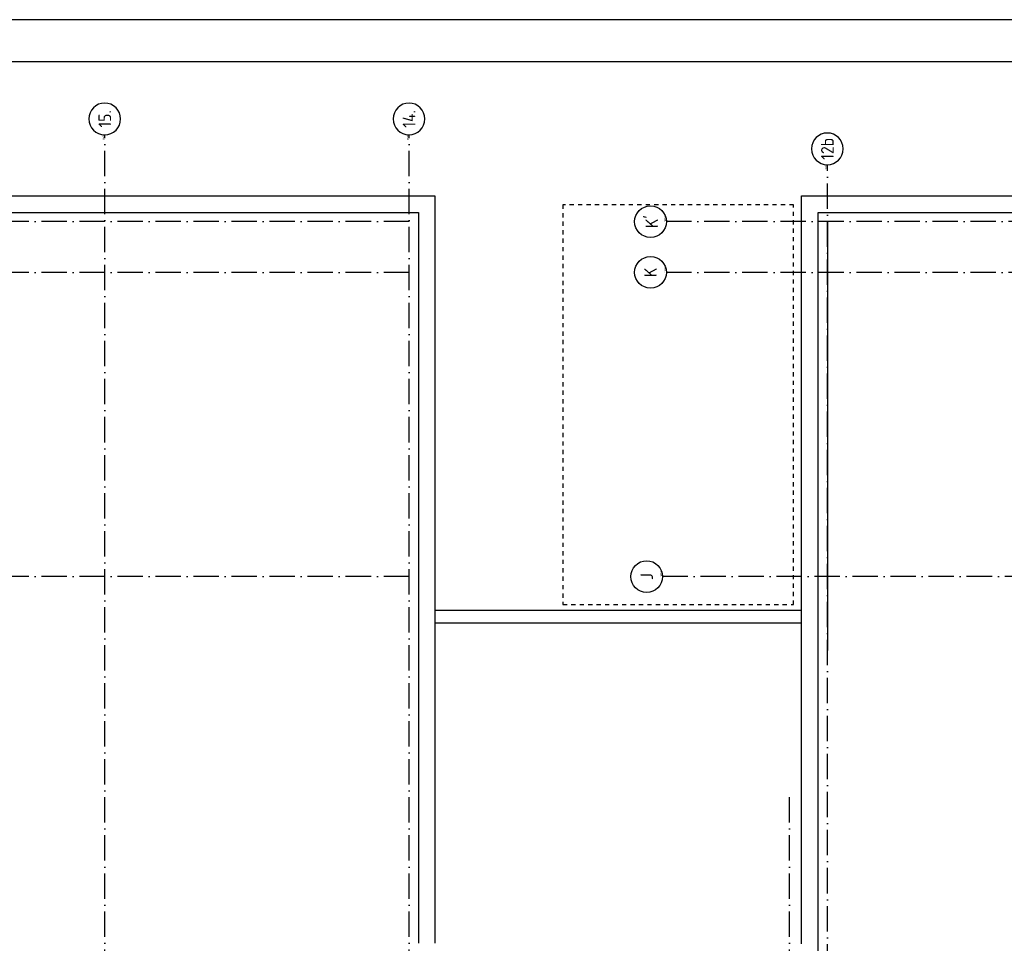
# Model space of a CAD drawing. Extents: x -36528 to 124080, y 290752 to 374852.
# Tile 7 of 66: x -7270 to 16032, y 352992 to 374852. Entities that reach past the tile are written whole.
import ezdxf
from ezdxf.enums import TextEntityAlignment as Align

# ---------------------------------------------------------------- set-up
doc = ezdxf.new("R2010")
doc.units = 0
doc.header["$LTSCALE"] = 100
doc.linetypes.add('DASHDOT', pattern=[9, 6, -1.5, 0, -1.5])
doc.linetypes.add('HIDDEN', pattern=[2, 1, -1])
for name, color, linetype in [('00KAD025', 2, 'CONTINUOUS'), ('00KAD070', 5, 'CONTINUOUS'), ('AL$1----_MAATVOERING', 7, 'CONTINUOUS'), ('AL$7----_STRAMIEN', 1, 'DASHDOT'), ('AL27----_DAKEN', 7, 'CONTINUOUS'), ('ALN-----_BLOCKNAAM', 2, 'CONTINUOUS')]:
    doc.layers.add(name, color=color, linetype=linetype)
doc.styles.get("Standard").update_dxf_attribs({"font": 'ISOCP'})

# ---------------------------------------------------------------- blocks, each defined once
blk = doc.blocks.new('1010')
at = {"layer": 'AL$7----_STRAMIEN', "color": 7, "linetype": 'CONTINUOUS'}
blk.add_circle((0, 750), 750, dxfattribs=at)
at = {"layer": 'ALN-----_BLOCKNAAM', "linetype": 'CONTINUOUS'}
blk.add_text('1010', height=100, dxfattribs=at).set_placement((0, 0))
blk = doc.blocks.new('1011')
at = {"layer": 'AL$7----_STRAMIEN', "color": 7, "linetype": 'CONTINUOUS'}
blk.add_circle((-750, 0), 750, dxfattribs=at)
at = {"layer": 'ALN-----_BLOCKNAAM', "linetype": 'CONTINUOUS'}
blk.add_text('1011', height=100, dxfattribs=at).set_placement((0, 0))

msp = doc.modelspace()

# ---------------------------------------------------------------- linework, layer by layer
at = {"layer": '00KAD025', "linetype": 'CONTINUOUS'}
msp.add_line((124079.808, 374852.102), (-36528, 374852.102), dxfattribs=at)
at = {"layer": '00KAD070', "linetype": 'CONTINUOUS'}
msp.add_line((123079.808, 373852.102), (-35528, 373852.102), dxfattribs=at)
at = {"layer": 'AL$1----_MAATVOERING', "color": 8, "linetype": 'HIDDEN'}
for p, q in [((11044.348, 370471.726), (5584.348, 370471.726)), ((5584.348, 370471.726), (5584.348, 361006.726)), ((11044.348, 361006.726), (11044.348, 370471.726)), ((5584.348, 361006.726), (11044.348, 361006.726))]:
    msp.add_line(p, q, dxfattribs=at)
at = {"layer": 'AL$7----_STRAMIEN', "color": 1}
msp.add_line((1944.348, 302741.907), (1944.348, 372129.214), dxfattribs=at)
for points in [[(-5255.652, 302741.907), (-5255.652, 372129.214)], [(11844.348, 333471.726), (11844.348, 371420.208)], [(1944.348, 370071.726), (-33624.064, 370071.726)], [(48235.739, 370071.726), (8033.77, 370071.726)], [(1944.348, 368871.726), (-33624.064, 368871.726)], [(48235.739, 368871.726), (8033.77, 368871.726)], [(1944.348, 361671.726), (-33624.064, 361671.726)], [(48144.348, 361671.726), (7944.348, 361671.726)], [(10944.348, 302741.907), (10944.348, 356571.726)]]:
    msp.add_lwpolyline(points, dxfattribs=at)
at = {"layer": 'AL27----_DAKEN', "color": 8}
for p, q in [((-31065.652, 370681.726), (2554.348, 370681.726)), ((2554.348, 370681.726), (2554.348, 352991.726)), ((11234.348, 352981.726), (11234.348, 370681.726)), ((11234.348, 370681.726), (44854.348, 370681.726)), ((-30675.652, 370291.726), (2164.348, 370291.726)), ((2164.348, 370291.726), (2164.348, 352991.726)), ((11624.348, 352591.726), (11624.348, 370291.726)), ((11624.348, 370291.726), (44464.348, 370291.726)), ((11844.172, 370071.726), (11844.172, 359921.726)), ((2554.348, 360875.192), (11234.348, 360875.192)), ((2554.348, 360575.192), (11234.348, 360575.192))]:
    msp.add_line(p, q, dxfattribs=at)

# ---------------------------------------------------------------- block references
at = {"layer": 'AL$7----_STRAMIEN'}
ref = msp.add_blockref('1011', (-5255.652, 372129.214), dxfattribs=dict(at, xscale=-0.5, yscale=0.5, zscale=0.5, rotation=90))
ref.add_attrib('STR-NAAM', '15.', dxfattribs={"color": 3, "linetype": 'CONTINUOUS', "height": 300, "rotation": 90}).set_placement((-5255.652, 372504.214), align=Align.MIDDLE)
ref = msp.add_blockref('1011', (1944.348, 372129.214), dxfattribs=dict(at, xscale=-0.5, yscale=0.5, zscale=0.5, rotation=90))
ref.add_attrib('STR-NAAM', '14.', dxfattribs={"color": 3, "linetype": 'CONTINUOUS', "height": 300, "rotation": 90}).set_placement((1944.348, 372504.214), align=Align.MIDDLE)
ref = msp.add_blockref('1011', (11844.348, 371420.208), dxfattribs=dict(at, xscale=-0.5, yscale=0.5, zscale=0.5, rotation=90))
ref.add_attrib('STR-NAAM', '12b', dxfattribs={"color": 3, "linetype": 'CONTINUOUS', "height": 300, "rotation": 90}).set_placement((11844.348, 371795.208), align=Align.MIDDLE)
ref = msp.add_blockref('1010', (8033.77, 370071.726), dxfattribs=dict(at, xscale=0.5, yscale=0.5, zscale=0.5, rotation=90))
ref.add_attrib('STR-NAAM', "K'", dxfattribs={"color": 3, "linetype": 'CONTINUOUS', "height": 300, "rotation": 90}).set_placement((7658.77, 370071.726), align=Align.MIDDLE)
ref = msp.add_blockref('1010', (8033.77, 368871.726), dxfattribs=dict(at, xscale=0.5, yscale=0.5, zscale=0.5, rotation=90))
ref.add_attrib('STR-NAAM', 'K', dxfattribs={"color": 3, "linetype": 'CONTINUOUS', "height": 300, "rotation": 90}).set_placement((7658.77, 368871.726), align=Align.MIDDLE)
ref = msp.add_blockref('1010', (7944.348, 361671.726), dxfattribs=dict(at, xscale=0.5, yscale=0.5, zscale=0.5, rotation=90))
ref.add_attrib('STR-NAAM', 'J', dxfattribs={"color": 3, "linetype": 'CONTINUOUS', "height": 300, "rotation": 90}).set_placement((7569.348, 361671.726), align=Align.MIDDLE)

doc.saveas('drawing.dxf')
